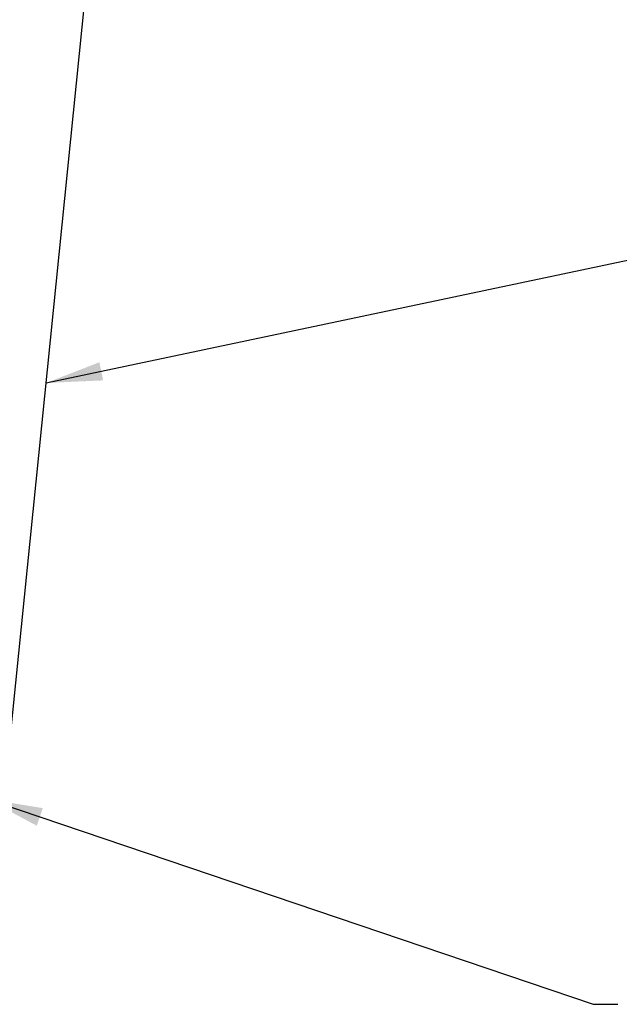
# Model space of a CAD drawing. Extents: x 0 to 1189, y 0 to 841.
# Tile 26 of 80: x 301 to 333, y 53 to 105. Entities that reach past the tile are written whole.
import ezdxf

# ---------------------------------------------------------------- set-up
doc = ezdxf.new("R2010")
doc.units = 0
doc.header["$LTSCALE"] = 65.395
doc.layers.get('0').update_dxf_attribs({"linetype": 'CONTINUOUS'})
doc.layers.add('mg_3dsla_BL7', color=7, linetype='CONTINUOUS')
doc.styles.get("Standard").update_dxf_attribs({"font": 'txt', "width": 0.8})
doc.dimstyles.get("Standard").update_dxf_attribs({"dimtxt": 3, "dimasz": 3, "dimexe": 2, "dimexo": 0, "dimtad": 1, "dimtxsty": 'STANDARD', "dimblk": '_ARROW_FILLED', "dimblk1": '_ARROW_FILLED', "dimblk2": '_ARROW_FILLED', "dimcen": 0.09, "dimazin": 3, "dimtol": 1, "dimtp": 0.01, "dimtm": 0.01, "dimtfac": 1, "dimtofl": 0, "dimtmove": 0, "dimatfit": 3, "dimtolj": 1})

# ---------------------------------------------------------------- blocks, each defined once
blk = doc.blocks.new('_ARROW_FILLED')
at = {"color": 0, "linetype": 'BYBLOCK'}
blk.add_solid([(0, 0), (-1, 0.167), (-1, -0.167)], dxfattribs=at)
blk = doc.blocks.new('MG_3DSLA_BL7', base_point=(357.138, 132.906))
at = {"layer": 'mg_3dsla_BL7', "color": 2, "linetype": 'CONTINUOUS'}
blk.add_line((300.412, 65.061), (305.824, 118.638), dxfattribs=at)
at = {"layer": 'mg_3dsla_BL7', "color": 7, "linetype": 'CONTINUOUS'}
for points in [[(302.483, 85.566), (335.641, 92.563), (336.941, 92.563)], [(299.305, 63.45), (331.596, 52.524), (332.896, 52.524)]]:
    blk.add_leader(points, dimstyle='STANDARD', override={"dimtad": 0}, dxfattribs=at)

msp = doc.modelspace()

# ---------------------------------------------------------------- block references
at = {"layer": 'mg_3dsla_BL7'}
msp.add_blockref('MG_3DSLA_BL7', (357.138, 132.906), dxfattribs=at)

doc.saveas('drawing.dxf')
